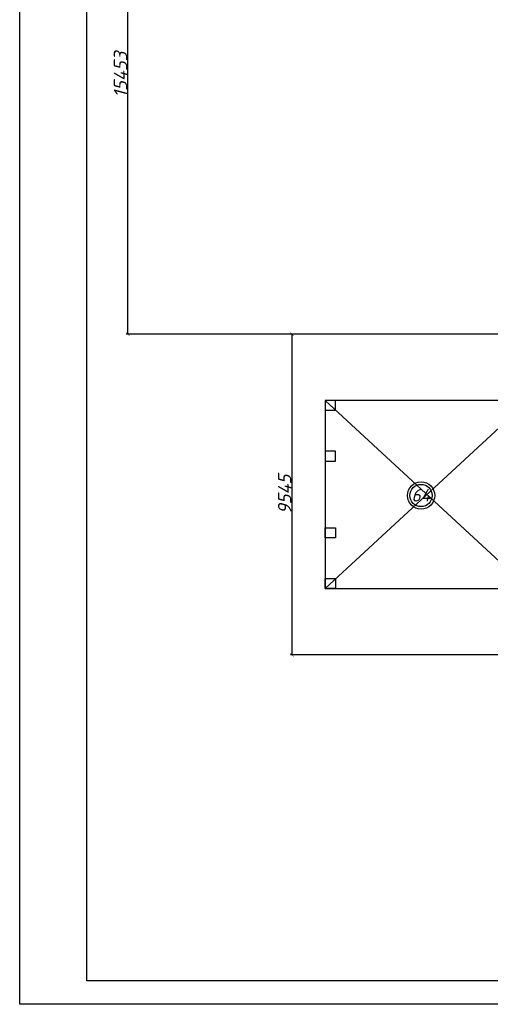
# Model space of a CAD drawing. Header units: millimetres. Extents: x -256102 to 1051688, y 9862 to 69256.
# Tile 9 of 33: x -102871 to -88848, y 9862 to 39183. Entities that reach past the tile are written whole.
import ezdxf

# ---------------------------------------------------------------- set-up
doc = ezdxf.new("R2010")
doc.units = ezdxf.units.MM
doc.styles.get("Standard").update_dxf_attribs({"font": 'isocpeui.ttf'})
doc.dimstyles.new('ISO-25', dxfattribs={"dimtxt": 400, "dimasz": 100, "dimexe": 50, "dimexo": 50, "dimgap": 20, "dimtad": 1, "dimdec": 0, "dimtxsty": 'Standard', "dimblk": 'ARCHTICK', "dimcen": 20, "dimclrd": 1, "dimclre": 1, "dimadec": 0, "dimazin": 0, "dimtfac": 1, "dimtdec": 0, "dimtmove": 0, "dimatfit": 3, "dimldrblk": 'ARCHTICK', "dimfxl": 1, "dimarcsym": 0})

# ---------------------------------------------------------------- blocks, each defined once
blk = doc.blocks.new('_ArchTick')
at = {"color": 0, "linetype": 'ByBlock', "const_width": 0.15}
blk.add_lwpolyline([(-0.5, -0.5), (0.5, 0.5)], dxfattribs=at)
blk = doc.blocks.new('*D14')
at = {"color": 1, "lineweight": -2, "transparency": 16777216}
for p, q in [((-87453, 29817), (-94806, 29817)), ((-94756, 20272), (-94756, 29817)), ((-87756, 20272), (-94806, 20272))]:
    blk.add_line(p, q, dxfattribs=at)
at = {"layer": 'Defpoints', "color": 0, "transparency": 16777216}
for p in [(-94756, 29817), (-87403, 29817), (-87706, 20272)]:
    blk.add_point(p, dxfattribs=at)
at = {"color": 1, "lineweight": -2, "transparency": 16777216, "xscale": 100, "yscale": 100, "zscale": 100}
for p, rotation in [((-94756, 29817), 90), ((-94756, 20272), 270)]:
    blk.add_blockref('_ArchTick', p, dxfattribs=dict(at, rotation=rotation))
at = {"color": 0, "transparency": 16777216, "insert": (-94976, 25045), "char_height": 400, "attachment_point": 5, "rotation": 90}
blk.add_mtext('9545', dxfattribs=at)
blk = doc.blocks.new('*D15')
at = {"color": 1, "lineweight": -2, "transparency": 16777216}
for p, q in [((-96922, 45270), (-99696, 45270)), ((-99646, 29817), (-99646, 45270)), ((-93085, 29817), (-99696, 29817))]:
    blk.add_line(p, q, dxfattribs=at)
at = {"layer": 'Defpoints', "color": 0, "transparency": 16777216}
for p in [(-99646, 45270), (-96872, 45270), (-93035, 29817)]:
    blk.add_point(p, dxfattribs=at)
at = {"color": 1, "lineweight": -2, "transparency": 16777216, "xscale": 100, "yscale": 100, "zscale": 100}
for p, rotation in [((-99646, 45270), 90), ((-99646, 29817), 270)]:
    blk.add_blockref('_ArchTick', p, dxfattribs=dict(at, rotation=rotation))
at = {"color": 0, "transparency": 16777216, "insert": (-99866, 37543), "char_height": 400, "attachment_point": 5, "rotation": 90}
blk.add_mtext('15453', dxfattribs=at)

msp = doc.modelspace()

# ---------------------------------------------------------------- linework, layer by layer
for p, q in [((-93765.9, 22241.9), (-87705.9, 27847.4)), ((-87705.9, 22241.9), (-93765.9, 27847.4))]:
    msp.add_line(p, q)
msp.add_lwpolyline([(-102870.6, 69255.7), (-18879, 69255.7), (-18879, 9861.7), (-102870.6, 9861.7), (-102870.6, 69255.7)])
for points in [[(-100870.8, 68555.8), (-19578.9, 68555.8), (-19578.9, 10561.6), (-100870.8, 10561.6)], [(-93765.9, 22241.9), (-87705.9, 22241.9), (-87705.9, 27847.4), (-93765.9, 27847.4)]]:
    msp.add_lwpolyline(points, close=True)
at = {"lineweight": 30}
for points in [[(-93765.9, 27552), (-93462.9, 27552), (-93462.9, 27847.4), (-93765.9, 27847.4)], [(-93765.9, 26037), (-93462.9, 26037), (-93462.9, 26332.4), (-93765.9, 26332.4)], [(-93765.9, 24052.3), (-93462.9, 24052.3), (-93462.9, 23756.9), (-93765.9, 23756.9)], [(-93765.9, 22537.3), (-93462.9, 22537.3), (-93462.9, 22241.9), (-93765.9, 22241.9)]]:
    msp.add_lwpolyline(points, close=True, dxfattribs=at)
at = {"color": 1}
for radius in [406.8, 331]:
    msp.add_circle((-90911, 25014.6), radius, dxfattribs=at)

# ---------------------------------------------------------------- texts
msp.add_text('64', height=378.75, dxfattribs=at).set_placement((-91198.4, 24833.2))

# ---------------------------------------------------------------- dimensions: what is measured, and where the dimension line sits
for base, p1, p2, picture, middle in [((-99645.5, 45269.9), (-93035.2, 29816.9), (-96871.6, 45269.9), '*D15', (-99865.5, 37543.4)), ((-94755.8221612, 29816.9257542), (-87705.8760158, 20272.4257542), (-87402.8760158, 29816.9257542), '*D14', (-94975.8221612, 25044.6757542))]:
    dim = msp.add_linear_dim(base=base, p1=p1, p2=p2, angle=90, dimstyle='ISO-25')
    dim.commit()
    dim.dimension.update_dxf_attribs({"geometry": picture, "text_midpoint": middle})

doc.saveas('drawing.dxf')
